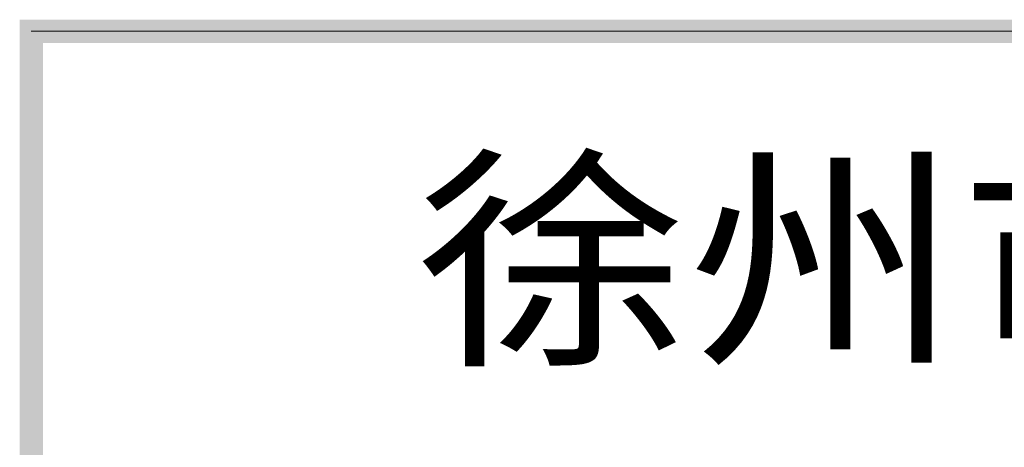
# Model space of a CAD drawing. Extents: x 566443 to 590371, y 3845226 to 3876576.
# Tile 85 of 221: x 586670 to 586692, y 3853891 to 3853900. Entities that reach past the tile are written whole.
import ezdxf

# ---------------------------------------------------------------- set-up
doc = ezdxf.new("R2010")
doc.units = 0
doc.layers.get('0').update_dxf_attribs({"linetype": 'CONTINUOUS', "lineweight": 13})
doc.layers.add('C00-00-00', color=7, linetype='CONTINUOUS')
doc.styles.add('图框', font='simfang.ttf', dxfattribs={"width": 0.8})

msp = doc.modelspace()

# ---------------------------------------------------------------- hatches: boundary and pattern name
at = {"layer": 'C00-00-00'}
h = msp.add_hatch(color=256, dxfattribs=at)
h.dxf.hatch_style = 2
h.paths.add_polyline_path([(586759.645, 3853900.435), (586670.618, 3853899.927), (586670.11, 3853900.435)])
h = msp.add_hatch(color=256, dxfattribs=at)
h.dxf.hatch_style = 2
h.paths.add_polyline_path([(586670.618, 3853899.927), (586670.11, 3853900.435), (586670.618, 3853854.504)])
h = msp.add_hatch(color=256, dxfattribs=at)
h.dxf.hatch_style = 2
h.paths.add_polyline_path([(586670.11, 3853900.435), (586670.618, 3853854.504), (586670.11, 3853854.504)])
h = msp.add_hatch(color=256, dxfattribs=at)
h.dxf.hatch_style = 2
h.paths.add_polyline_path([(586759.645, 3853899.927), (586759.645, 3853900.435), (586670.618, 3853899.927)])

# ---------------------------------------------------------------- linework, layer by layer
at = {"layer": 'C00-00-00', "lineweight": 15}
msp.add_open_spline([(586670.364, 3853900.181), (586670.364, 3853900.181), (586759.645, 3853900.181), (586759.645, 3853900.181)], degree=3, dxfattribs=at)

# ---------------------------------------------------------------- texts
at = {"style": '图框', "width": 1.15}
msp.add_text('徐州市水利建筑设计研究院', height=3.78571, dxfattribs=at).set_placement((586678.796, 3853893.281))

doc.saveas('drawing.dxf')
